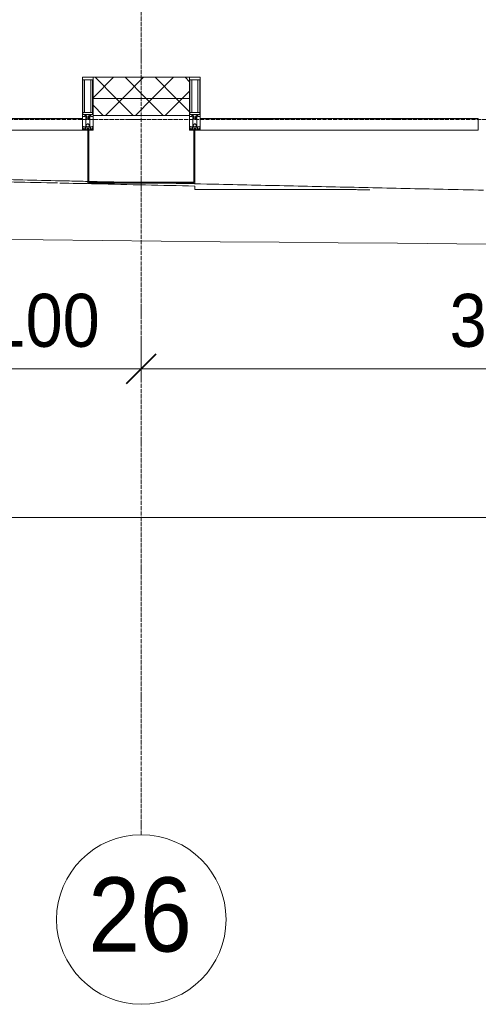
# Model space of a CAD drawing. Header units: millimetres. Extents: x 5617 to 137814, y 7718 to 189336.
# Tile 13 of 97: x 39482 to 41645, y 11226 to 15872. Entities that reach past the tile are written whole.
import ezdxf

# ---------------------------------------------------------------- set-up
doc = ezdxf.new("R2010")
doc.units = ezdxf.units.MM
doc.linetypes.add('ADSK_Линия сетки', pattern=[25, 20, -2.5, 0, -2.5])
doc.linetypes.add('Линия сетки', pattern=[25, 20, -2.5, 0, -2.5])
for name, color, linetype, lineweight in [('Импосты витража', 7, 'Continuous', 18), ('Колонны', 7, 'Continuous', 18), ('Оси', 7, 'Continuous', 9), ('Панели витража', 7, 'Continuous', 18), ('Размеры', 7, 'Continuous', 9), ('Размеры-100', 7, 'Continuous', 9), ('Стены разрез', 7, 'Continuous', 40), ('Стены штриховка', 7, 'Continuous', 40), ('Форма', 7, 'Continuous', 18), ('Формообразующий элемент-перекрытие', 7, 'Continuous', 18), ('Элементы узлов', 7, 'Continuous', 18)]:
    doc.layers.add(name, color=color, linetype=linetype, lineweight=lineweight)
doc.styles.add('Arial', font='arial.ttf', dxfattribs={"width": 0.9, "height": 250})
doc.styles.add('Arial_1', font='arial.ttf', dxfattribs={"width": 0.9, "height": 350})
doc.dimstyles.new('Основной_2_5_мм', dxfattribs={"dimscale": 304.8, "dimtxt": 255.06485, "dimasz": 0.463911, "dimexe": 0.492126, "dimexo": 0.492126, "dimgap": 0.098425, "dimtad": 1, "dimdec": 0, "dimdsep": 46, "dimtxsty": 'Arial', "dimblk1": 'OBLIQUE', "dimblk2": 'OBLIQUE', "dimsah": 1, "dimcen": 0.09, "dimdle": 0.492126, "dimazin": 2, "dimtfac": 1, "dimtdec": 4, "dimtix": 1, "dimtmove": 0, "dimatfit": 3, "dimfxl": 1, "dimtvp": 1, "dimtolj": 1, "dimtzin": 0, "dimlwd": 20, "dimlwe": 20, "dimarcsym": 2})
pattern_1 = [(45, (0, 0), (-70.71068, 70.71068), []), (135, (0, 0), (-70.71068, -70.71068), [])]

# ---------------------------------------------------------------- blocks, each defined once
blk = doc.blocks.new('System Panel - A_PAN_Glass-7508020-МКСС_К4_L12_41_700_')
at = {"layer": 'Панели витража', "color": 253, "lineweight": 5, "true_color": 0xaaaaaa}
for p, q in [((656.25, 55), (-656.25, 55)), ((-656.25, 55), (-656.25, 0)), ((656.25, 0), (656.25, 55)), ((-656.25, 0), (656.25, 0))]:
    blk.add_line(p, q, dxfattribs=at)
blk = doc.blocks.new('Rectangular Mullion - 50Wx250H-2623690-МКСС_К4_L12_41_700_')
at = {"layer": 'Элементы узлов', "color": 253, "lineweight": 5, "true_color": 0xaaaaaa}
for p, q in [((-25, 65.2), (-25, 250)), ((-25, 250), (0, 250)), ((-23, 237.3), (0, 237.3)), ((-23, 237.3), (-23, 73.6)), ((-14.9, 84), (-14.9, 237.3)), ((25, 250), (0, 250)), ((23, 237.3), (0, 237.3)), ((14.9, 84), (14.9, 237.3)), ((23, 237.3), (23, 73.6)), ((25, 65.2), (25, 250)), ((-14, 65.2), (-25, 65.2)), ((0, 84), (-23, 84)), ((-0.5, 73.6), (-23, 73.6)), ((-14, 71.3), (-14, 65.2)), ((-10, 71.3), (-14, 71.3)), ((-10, 53), (-10, 71.3)), ((-8.7, 53), (-10, 53)), ((-10, 53), (-10, 17)), ((-8.7, 53), (-7, 54.7)), ((-7, 65.2), (-5.9, 67.3)), ((-7, 65.2), (-7, 54.7)), ((-4.1, 67.3), (-5.9, 67.3)), ((-4.1, 67.3), (-2.9, 65.1)), ((-2.9, 65.1), (-2.9, 54.6)), ((-1.3, 53), (-2.9, 54.6)), ((0, 53), (-1.3, 53)), ((0, 84), (23, 84)), ((0, 53), (1.3, 53)), ((0.5, 73.6), (23, 73.6)), ((1.3, 53), (2.9, 54.6)), ((4.1, 67.3), (2.9, 65.1)), ((2.9, 65.1), (2.9, 54.6)), ((4.1, 67.3), (5.9, 67.3)), ((7, 65.2), (5.9, 67.3)), ((7, 65.2), (7, 54.7)), ((8.7, 53), (7, 54.7)), ((8.7, 53), (10, 53)), ((10, 71.3), (14, 71.3)), ((10, 53), (10, 71.3)), ((10, 53), (10, 17)), ((14, 71.3), (14, 65.2)), ((14, 65.2), (25, 65.2)), ((-23.8, 14.6), (-25, 14.2)), ((-25, 0), (-25, 14.2)), ((-22.3, 17), (-23.8, 17)), ((-23.8, 17), (-23.8, 14.6)), ((-22.5, 10.6), (-23.8, 14.6)), ((-22.5, 10.6), (-23.7, 9.9)), ((-23.7, 1.3), (-23.7, 9.9)), ((-23.7, 1.3), (-11.8, 1.3)), ((-23.2, 10.2), (-22.5, 8)), ((-22.5, 8), (-22.5, 4.5)), ((-21.3, 4.5), (-22.5, 4.5)), ((-22.3, 17), (-22.3, 16)), ((-22.3, 16), (-21.3, 16)), ((-19, 17.6), (-21.3, 16)), ((-21.3, 4.5), (-21.3, 6.5)), ((-21.3, 6.5), (-14.2, 6.5)), ((-18.4, 16.6), (-19, 17.6)), ((-7.4, 16.6), (-18.4, 16.6)), ((-14.2, 6.5), (-14.2, 4.5)), ((-13.2, 4.5), (-14.2, 4.5)), ((-13.2, 4.5), (-12.2, 7.2)), ((-12.7, 7.6), (-11.3, 11.4)), ((-12.7, 7.6), (-11.8, 6.9)), ((-12.2, 9), (-12.2, 14.8)), ((-12.2, 14.8), (0, 14.8)), ((-11.8, 1.3), (-11.8, 6.9)), ((-10.5, 11.2), (-11.3, 11.4)), ((-10.5, 1.5), (-10.5, 11.2)), ((-4.8, 1.5), (-10.5, 1.5)), ((-10, 17), (-7.5, 17)), ((-8.5, 23), (-1.5, 30)), ((-8.5, 18.5), (-8.5, 23)), ((-7.5, 18.5), (-8.5, 18.5)), ((-7.5, 17), (-7.5, 18.5)), ((-7.4, 18), (-7.4, 16.6)), ((-2.6, 18), (-7.4, 18)), ((0, 8), (-4.8, 8)), ((-4.8, 1.5), (-4.8, 8)), ((-2.6, 18), (-2.6, 16.8)), ((-2.6, 16.8), (0, 16.8)), ((-1.5, 30), (0, 30)), ((1.5, 30), (0, 30)), ((2.6, 16.8), (0, 16.8)), ((0, 14.8), (0, 16.8)), ((0, 14.8), (0, 16.8)), ((12.2, 14.8), (0, 14.8)), ((0, 0), (0, 8)), ((0, 8), (4.8, 8)), ((0, 0), (0, 8)), ((8.5, 23), (1.5, 30)), ((2.6, 18), (2.6, 16.8)), ((2.6, 18), (7.4, 18)), ((4.8, 1.5), (4.8, 8)), ((4.8, 1.5), (10.5, 1.5)), ((7.4, 18), (7.4, 16.6)), ((7.4, 16.6), (18.4, 16.6)), ((7.5, 18.5), (8.5, 18.5)), ((7.5, 17), (7.5, 18.5)), ((10, 17), (7.5, 17)), ((8.5, 18.5), (8.5, 23)), ((10.5, 11.2), (11.3, 11.4)), ((10.5, 1.5), (10.5, 11.2)), ((12.7, 7.6), (11.3, 11.4)), ((12.7, 7.6), (11.8, 6.9)), ((11.8, 1.3), (11.8, 6.9)), ((23.7, 1.3), (11.8, 1.3)), ((12.2, 9), (12.2, 14.8)), ((13.2, 4.5), (12.2, 7.2)), ((13.2, 4.5), (14.2, 4.5)), ((21.3, 6.5), (14.2, 6.5)), ((14.2, 6.5), (14.2, 4.5)), ((18.4, 16.6), (19, 17.6)), ((19, 17.6), (21.3, 16)), ((22.3, 16), (21.3, 16)), ((21.3, 4.5), (21.3, 6.5)), ((21.3, 4.5), (22.5, 4.5)), ((22.3, 17), (22.3, 16)), ((22.3, 17), (23.8, 17)), ((22.5, 10.6), (23.8, 14.6)), ((22.5, 10.6), (23.7, 9.9)), ((23.2, 10.2), (22.5, 8)), ((22.5, 8), (22.5, 4.5)), ((23.7, 1.3), (23.7, 9.9)), ((23.8, 17), (23.8, 14.6)), ((23.8, 14.6), (25, 14.2)), ((25, 0), (25, 14.2)), ((-25, 0), (0, 0)), ((25, 0), (0, 0))]:
    blk.add_line(p, q, dxfattribs=at)
for centre, start, end in [((-0.5, 73.1), 360, 90), ((0.5, 73.1), 90, 180)]:
    blk.add_arc(centre, 0.5, start, end, dxfattribs=at)
blk = doc.blocks.new('Rectangular Mullion - R_StandardFrame_50Wx250H-V62-МКСС_К4_L12_41_700_')
at = {"layer": 'Импосты витража', "color": 253, "lineweight": 5, "true_color": 0xaaaaaa}
for p, q in [((-25, -250), (-25, 0)), ((-25, 0), (0, 0)), ((5, 0), (25, 0)), ((25, 0), (25, -250)), ((25, -250), (-25, -250))]:
    blk.add_line(p, q, dxfattribs=at)
blk = doc.blocks.new('Rectangular Mullion - R_StandardFrame_50Wx250H-7505731-МКСС_К4_L12_41_700_')
at = {"layer": 'Импосты витража', "color": 253, "lineweight": 5, "true_color": 0xaaaaaa}
for p, q in [((-25, -250), (-25, 0)), ((-25, 0), (-5, 0)), ((0, 0), (25, 0)), ((25, 0), (25, -250)), ((25, -250), (-25, -250))]:
    blk.add_line(p, q, dxfattribs=at)
blk = doc.blocks.new('System Panel - A_PAN_Glass-7508972-МКСС_К4_L12_41_700_')
at = {"layer": 'Панели витража', "color": 253, "lineweight": 5, "true_color": 0xaaaaaa}
for p, q in [((656.25, 55), (-656.25, 55)), ((-656.25, 55), (-656.25, 0)), ((656.25, 0), (656.25, 55)), ((-656.25, 0), (656.25, 0))]:
    blk.add_line(p, q, dxfattribs=at)
blk = doc.blocks.new('A_SLK_PAN_Type1 - Прямой тип панели-6537644-МКСС_К4_L12_41_700_')
at = {"layer": 'Колонны', "lineweight": 5}
for p, q in [((-252.5, 250), (252.5, 250)), ((-252.5, 0), (-252.5, 250)), ((-247.5, 245), (-247.5, 0)), ((247.5, 245), (-247.5, 245)), ((247.5, 0), (247.5, 245)), ((252.5, 250), (252.5, 0)), ((-247.5, 0), (-252.5, 0)), ((252.5, 0), (247.5, 0))]:
    blk.add_line(p, q, dxfattribs=at)
blk = doc.blocks.new('A_OGR_PAN_Отлив - A_OGR_PAN_Отлив-6121860-МКСС_К4_L12_41_700_')
at = {"layer": 'Колонны', "color": 253, "lineweight": 5, "true_color": 0xaaaaaa}
for q in [(-681.2, -263.3), (68.6, -280)]:
    blk.add_line((-681.2, -280), q, dxfattribs=at)
blk = doc.blocks.new('135_SLK_K4_AR_FCD_rvt-1-МКСС_К4_L12_41_700_')
at = {"layer": 'Стены разрез', "lineweight": 5, "true_color": 0xaaaaaa}
h = blk.add_hatch(dxfattribs=at)
h.set_pattern_fill('FP_4', color=253, style=0, pattern_type=2)
h.set_pattern_definition(pattern_1)
h.paths.add_polyline_path([(104577.5, 15500), (104577.5, 15600), (104122.5, 15600), (104122.5, 15500), (104345.7, 15500)])
h = blk.add_hatch(dxfattribs=at)
h.set_pattern_fill('FP_4', color=253, style=0, pattern_type=2)
h.set_pattern_definition(pattern_1)
h.paths.add_polyline_path([(104122.5, 15420), (104577.5, 15420), (104577.5, 15500), (104122.5, 15500)])
at = {"layer": 'Стены разрез', "color": 253, "lineweight": 9, "true_color": 0xaaaaaa}
for p, q in [((104577.5, 15600), (104122.5, 15600)), ((104122.5, 15600), (104122.5, 15420)), ((104577.5, 15420), (104577.5, 15600)), ((104122.5, 15420), (104577.5, 15420))]:
    blk.add_line(p, q, dxfattribs=at)
at = {"layer": 'Стены штриховка', "color": 253, "lineweight": 9, "true_color": 0xaaaaaa}
blk.add_line((104577.5, 15500), (104122.5, 15500), dxfattribs=at)
at = {"layer": 'Форма', "color": 253, "lineweight": 9, "true_color": 0xaaaaaa}
for points, knots in [([(102734.9, 15138.1), (102749, 15137.8), (102821.8, 15136.2), (102953.4, 15133.4), (103129.8, 15129.7), (103364.8, 15124.6), (103658.5, 15118.2), (103922.2, 15112.5), (104068.6, 15109.2), (104097.4, 15108.6)], [-0.83292761, -0.83292761, -0.83292761, -0.83292761, -0.83189655, -0.82758621, -0.82327586, -0.81896552, -0.81034483, -0.80172414, -0.79960832, -0.79960832, -0.79960832, -0.79960832]), ([(104485.6, 15100), (104562.4, 15098.3), (104756.8, 15094), (105068.5, 15087), (105362.2, 15080.5), (105597.2, 15075.2), (105778.6, 15071.2), (105901.2, 15068.5), (105965.1, 15067.1)], [-0.79011882, -0.79011882, -0.79011882, -0.79011882, -0.78448276, -0.77586207, -0.76724138, -0.76293103, -0.75862069, -0.75393868, -0.75393868, -0.75393868, -0.75393868])]:
    blk.add_open_spline(points, degree=3, knots=knots, dxfattribs=at)
blk.add_open_spline([(104102.4, 15108.5), (104154.5, 15107.3), (104206.6, 15106.2), (104258.7, 15105)], degree=3, dxfattribs=at)
at = {"layer": 'Форма', "color": 253, "lineweight": 5, "true_color": 0xaaaaaa}
blk.add_open_spline([(92457.8, 15043.8), (97834.9, 14924.9), (105243.7, 14760.2), (112939.9, 14812.1), (114511.7, 14829.1)], degree=3, knots=[25.032129, 25.032129, 25.032129, 25.032129, 55.669869, 63.58486, 63.58486, 63.58486, 63.58486], dxfattribs=at)
at = {"layer": 'Формообразующий элемент-перекрытие', "color": 253, "lineweight": 5, "true_color": 0xaaaaaa}
for points in [[(103954.9, 15101.1), (103818.1, 15104.1), (103681.3, 15107.1), (103544.5, 15110.1)], [(105376.2, 15069.4), (105367.6, 15069.6), (105358.9, 15069.8), (105350.3, 15070)]]:
    blk.add_open_spline(points, degree=3, dxfattribs=at)
for points, knots in [([(104602.5, 15086.7), (104447, 15090.1), (104234.5, 15094.9), (104022, 15099.6), (103965, 15100.8)], [0.77752448, 0.77752448, 0.77752448, 0.77752448, 0.7887931, 0.79292272, 0.79292272, 0.79292272, 0.79292272]), ([(105428.6, 15068.3), (105414.1, 15068.6), (105397.1, 15069), (105380, 15069.3), (105377.4, 15069.4)], [0.75757188, 0.75757188, 0.75757188, 0.75757188, 0.75862069, 0.758807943, 0.758807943, 0.758807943, 0.758807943])]:
    blk.add_open_spline(points, degree=3, knots=knots, dxfattribs=at)
at = {"layer": 'Импосты витража', "color": 253, "lineweight": 5, "true_color": 0xaaaaaa}
for p in [(104097.5, 15350), (104602.5, 15350)]:
    blk.add_blockref('Rectangular Mullion - 50Wx250H-2623690-МКСС_К4_L12_41_700_', p, dxfattribs=at)
at = {"layer": 'Импосты витража', "color": 253, "lineweight": 5, "true_color": 0xaaaaaa, "extrusion": (0, 0, -1), "rotation": 180}
for name, p in [('Rectangular Mullion - R_StandardFrame_50Wx250H-V62-МКСС_К4_L12_41_700_', (-104097.5, 15350)), ('Rectangular Mullion - R_StandardFrame_50Wx250H-7505731-МКСС_К4_L12_41_700_', (-104602.5, 15350))]:
    blk.add_blockref(name, p, dxfattribs=at)
at = {"layer": 'Колонны', "color": 253, "lineweight": 5, "true_color": 0xaaaaaa, "rotation": 180}
blk.add_blockref('A_SLK_PAN_Type1 - Прямой тип панели-6537644-МКСС_К4_L12_41_700_', (104350, 15350), dxfattribs=at)
at = {"layer": 'Колонны', "color": 253, "lineweight": 5, "true_color": 0xaaaaaa}
blk.add_blockref('A_OGR_PAN_Отлив - A_OGR_PAN_Отлив-6121860-МКСС_К4_L12_41_700_', (105283.8, 15350), dxfattribs=at)
at = {"layer": 'Панели витража', "color": 253, "lineweight": 5, "true_color": 0xaaaaaa}
for name, p in [('System Panel - A_PAN_Glass-7508972-МКСС_К4_L12_41_700_', (103416.3, 15350)), ('System Panel - A_PAN_Glass-7508020-МКСС_К4_L12_41_700_', (105283.8, 15350))]:
    blk.add_blockref(name, p, dxfattribs=at)
blk = doc.blocks.new('Ось сетки - Круг_Ø8 мм-6577-МКСС_К4_L12_41_700_')
at = {"layer": 'Оси', "lineweight": 20}
for start, end in [(360, 180), (180, 360)]:
    blk.add_arc((0, 0), 4, start, end, dxfattribs=at)
blk = doc.blocks.new('DIMBLOCK7-МКСС_К4_L12_41_700_')
at = {"layer": 'Размеры-100', "lineweight": 20, "transparency": 16777216}
for p, q in [((29255.4, 13523.5), (29255.4, 13673.5)), ((72455.4, 13523.5), (72455.4, 13673.5)), ((29105.4, 13523.5), (72605.4, 13523.5)), ((29255.4, 13523.5), (29255.4, 13473.5)), ((72455.4, 13523.5), (72455.4, 13473.5))]:
    blk.add_line(p, q, dxfattribs=at)
at = {"layer": 'Размеры-100', "lineweight": 40, "transparency": 16777216}
for p, q in [((29255.4, 13523.5), (29326.1, 13594.2)), ((72455.4, 13523.5), (72526.1, 13594.2)), ((29255.4, 13523.5), (29184.7, 13452.8)), ((72455.4, 13523.5), (72384.7, 13452.8))]:
    blk.add_line(p, q, dxfattribs=at)
at = {"layer": 'Размеры-100', "color": 0, "lineweight": 20, "transparency": 16777216, "insert": (50423.7, 13878.1), "char_height": 250, "width": 1035.956, "attachment_point": 1, "line_spacing_factor": 0.941778, "style": 'Arial'}
blk.add_mtext('43200', dxfattribs=at)
blk = doc.blocks.new('_Oblique')
at = {"color": 0, "linetype": 'ByBlock', "lineweight": -2}
blk.add_line((-0.5, -0.5), (0.5, 0.5), dxfattribs=at)
blk = doc.blocks.new('DIMBLOCK12-МКСС_К4_L12_41_700_')
at = {"layer": 'Размеры-100', "lineweight": 20, "transparency": 16777216}
for p, q in [((38955.4, 14223.5), (38955.4, 14373.5)), ((40055.4, 14223.5), (40055.4, 14373.5)), ((38955.4, 14223.5), (40055.4, 14223.5)), ((38955.4, 14223.5), (38955.4, 14173.5)), ((40055.4, 14223.5), (40055.4, 14173.5))]:
    blk.add_line(p, q, dxfattribs=at)
at = {"layer": 'Размеры-100', "lineweight": 40, "transparency": 16777216}
for p, q in [((38955.4, 14223.5), (39026.1, 14294.2)), ((40055.4, 14223.5), (40126.1, 14294.2)), ((38955.4, 14223.5), (38884.7, 14152.8)), ((40055.4, 14223.5), (39984.7, 14152.8))]:
    blk.add_line(p, q, dxfattribs=at)
at = {"layer": 'Размеры-100', "color": 0, "lineweight": 20, "transparency": 16777216, "insert": (39160.1, 14578.1), "char_height": 250, "width": 828.765, "attachment_point": 1, "line_spacing_factor": 0.941778, "style": 'Arial'}
blk.add_mtext('1100', dxfattribs=at)
blk = doc.blocks.new('DIMBLOCK13-МКСС_К4_L12_41_700_')
at = {"layer": 'Размеры-100', "lineweight": 20, "transparency": 16777216}
for p, q in [((40055.4, 14223.5), (40055.4, 14373.5)), ((43655.4, 14223.5), (43655.4, 14373.5)), ((40055.4, 14223.5), (43655.4, 14223.5)), ((40055.4, 14223.5), (40055.4, 14173.5)), ((43655.4, 14223.5), (43655.4, 14173.5))]:
    blk.add_line(p, q, dxfattribs=at)
at = {"layer": 'Размеры-100', "lineweight": 40, "transparency": 16777216}
for p, q in [((40055.4, 14223.5), (40126.1, 14294.2)), ((43655.4, 14223.5), (43726.1, 14294.2)), ((40055.4, 14223.5), (39984.7, 14152.8)), ((43655.4, 14223.5), (43584.7, 14152.8))]:
    blk.add_line(p, q, dxfattribs=at)
at = {"layer": 'Размеры-100', "color": 0, "lineweight": 20, "transparency": 16777216, "insert": (41510.1, 14578.1), "char_height": 250, "width": 828.765, "attachment_point": 1, "line_spacing_factor": 0.941778, "style": 'Arial'}
blk.add_mtext('3600', dxfattribs=at)

msp = doc.modelspace()

# ---------------------------------------------------------------- linework, layer by layer
at = {"layer": 'Оси', "linetype": 'Линия сетки'}
msp.add_line((40055.4, 12025.7), (40055.4, 33080), dxfattribs=at)
at = {"layer": 'Оси', "linetype": 'ADSK_Линия сетки'}
msp.add_line((72455.4, 15400), (25603.7, 15400), dxfattribs=at)

# ---------------------------------------------------------------- block references
at = {"lineweight": 5}
msp.add_blockref('135_SLK_K4_AR_FCD_rvt-1-МКСС_К4_L12_41_700_', (-64294.6, 0), dxfattribs=at)
at = {"layer": 'Оси', "lineweight": 20, "xscale": 99.99999999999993, "yscale": 99.99999999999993, "zscale": 99.99999999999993}
msp.add_blockref('Ось сетки - Круг_Ø8 мм-6577-МКСС_К4_L12_41_700_', (40055.4, 11625.7), dxfattribs=at)

# ---------------------------------------------------------------- texts
at = {"layer": 'Оси', "insert": (39804.8, 11824.7), "char_height": 350, "width": 606.076, "attachment_point": 1, "style": 'Arial_1'}
msp.add_mtext('26', dxfattribs=at)

# ---------------------------------------------------------------- dimensions: what is measured, and where the dimension line sits
at = {"layer": 'Размеры', "lineweight": 20}
for base, p1, p2, override, picture, middle in [((40055.4, 14223.5), (38955.4, 14323.5), (40055.4, 14323.5), {"dimpost": '<>', "dimfxl": 1100}, 'DIMBLOCK12-МКСС_К4_L12_41_700_', (39505.4, 14381.2)), ((43655.4, 14223.5), (40055.4, 14323.5), (43655.4, 14323.5), {"dimpost": '<>', "dimfxl": 3600}, 'DIMBLOCK13-МКСС_К4_L12_41_700_', (41855.4, 14381.3)), ((72455.4, 13523.5), (29255.4, 13623.5), (72455.4, 13623.5), {"dimpost": '<>', "dimfxl": 43200}, 'DIMBLOCK7-МКСС_К4_L12_41_700_', (50855.4, 13681.3))]:
    dim = msp.add_linear_dim(base=base, p1=p1, p2=p2, dimstyle='Основной_2_5_мм', override=override, dxfattribs=at)
    dim.commit()
    dim.dimension.update_dxf_attribs({"geometry": picture, "text_midpoint": middle})

doc.saveas('drawing.dxf')
